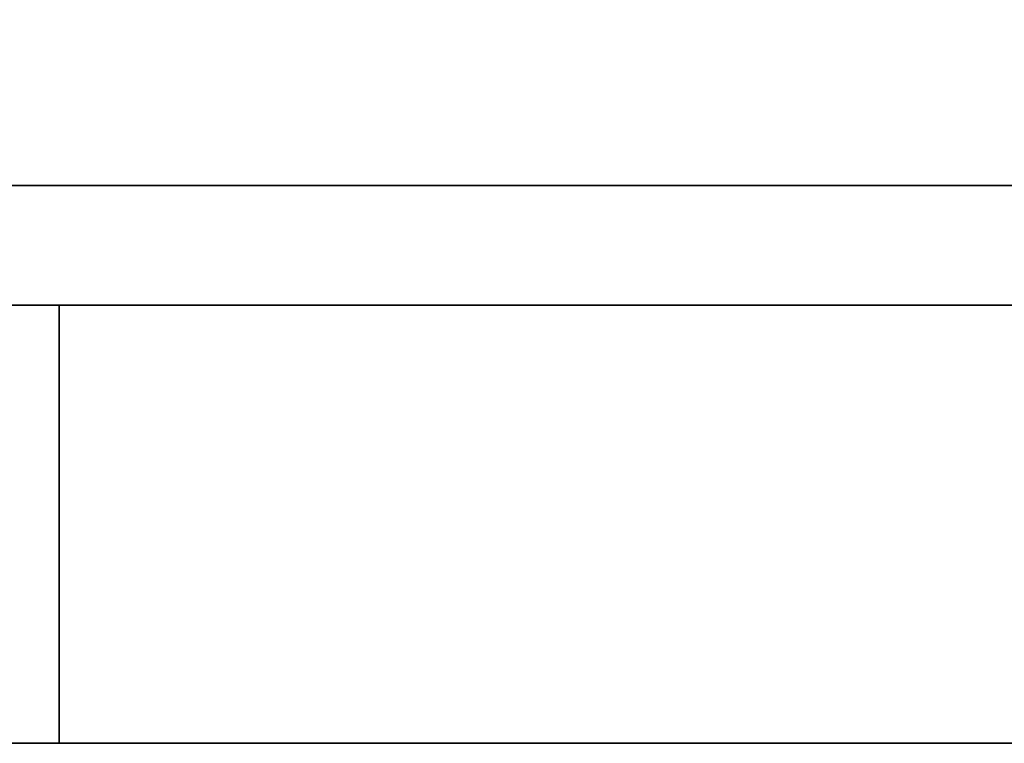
# Model space of a CAD drawing. Extents: x -272 to 272, y -165 to 165.
# Tile 162 of 256: x -78 to -56, y -165 to -148. Entities that reach past the tile are written whole.
import ezdxf

# ---------------------------------------------------------------- set-up
doc = ezdxf.new("R2010")
doc.units = 0
doc.header["$MEASUREMENT"] = 0
doc.layers.add('1', color=7, linetype='Continuous')

# ---------------------------------------------------------------- blocks, each defined once
blk = doc.blocks.new('UG_SURFACE_0')
at = {"layer": '1', "color": 253, "linetype": 'Continuous'}
for points in [[(-207.273, -152.273, -94.936), (-202.174, -147.174, -124.08), (202.174, -147.174, -124.08), (207.273, -152.273, -94.936)], [(-203.049, -148.049, 20.92), (-207.273, -152.273, -3.224), (207.273, -152.273, -3.224), (203.049, -148.049, 20.92)], [(220, -165, -94.936), (-220, -165, -94.936), (-207.273, -152.273, -94.936), (207.273, -152.273, -94.936)], [(207.273, -152.273, -3.224), (-207.273, -152.273, -3.224), (-106.648, -155, -3.224), (105.59, -155, -3.224)], [(-106.648, -155, -76.373), (105.59, -155, -76.373), (12.183, -155, -63.292), (-77.539, -155, -63.292)], [(-106.648, -155, -3.224), (-106.648, -155, -76.373), (-77.539, -155, -63.292), (-77.539, -155, -7.1)], [(105.59, -155, -3.224), (-106.648, -155, -3.224), (-77.539, -155, -7.1), (12.183, -155, -7.1)], [(105.59, -165, -76.373), (105.59, -155, -76.373), (-106.648, -155, -76.373), (-106.648, -165, -76.373)], [(12.183, -155, -7.1), (-77.539, -155, -7.1), (-77.539, -165, -7.1), (12.183, -165, -7.1)], [(-77.539, -155, -7.1), (-77.539, -155, -63.292), (-77.539, -165, -63.292), (-77.539, -165, -7.1)], [(-220, -165, -94.936), (220, -165, -94.936), (105.59, -165, -76.373), (-106.648, -165, -76.373)], [(-77.539, -165, -7.1), (-77.539, -165, -63.292), (12.183, -165, -63.292), (12.183, -165, -7.1)]]:
    blk.add_3dface(points, dxfattribs=at)
blk = doc.blocks.new('UG_SURFACE_1')
at = {"layer": '1', "color": 253, "linetype": 'Continuous'}
blk.add_3dface([(-77.539, -155, -63.292), (12.183, -155, -63.292), (12.183, -165, -63.292), (-77.539, -165, -63.292)], dxfattribs=at)

msp = doc.modelspace()

# ---------------------------------------------------------------- linework, layer by layer
at = {"layer": '1', "color": 43, "linetype": 'Continuous'}
for p, q in [((207.273, -152.273, -94.936), (-207.273, -152.273, -94.936)), ((207.273, -152.273, -3.224), (-207.273, -152.273, -3.224)), ((105.59, -155, -3.224), (-106.648, -155, -3.224)), ((-106.648, -155, -76.373), (105.59, -155, -76.373)), ((-77.539, -155, -63.292), (-77.539, -165, -63.292)), ((-77.539, -155, -63.292), (12.183, -155, -63.292)), ((-77.539, -155, -7.1), (-77.539, -165, -7.1)), ((12.183, -155, -7.1), (-77.539, -155, -7.1)), ((-77.539, -155, -7.1), (-77.539, -155, -63.292)), ((-220, -165, -94.936), (220, -165, -94.936)), ((-106.648, -165, -76.373), (105.59, -165, -76.373)), ((-77.539, -165, -7.1), (-77.539, -165, -63.292)), ((-77.539, -165, -63.292), (12.183, -165, -63.292)), ((12.183, -165, -7.1), (-77.539, -165, -7.1))]:
    msp.add_line(p, q, dxfattribs=at)

# ---------------------------------------------------------------- block references
for name in ['UG_SURFACE_0', 'UG_SURFACE_0', 'UG_SURFACE_0', 'UG_SURFACE_0', 'UG_SURFACE_0', 'UG_SURFACE_0', 'UG_SURFACE_0', 'UG_SURFACE_0', 'UG_SURFACE_0', 'UG_SURFACE_0', 'UG_SURFACE_0', 'UG_SURFACE_0', 'UG_SURFACE_0', 'UG_SURFACE_0', 'UG_SURFACE_0', 'UG_SURFACE_0', 'UG_SURFACE_0', 'UG_SURFACE_0', 'UG_SURFACE_0', 'UG_SURFACE_0', 'UG_SURFACE_0', 'UG_SURFACE_0', 'UG_SURFACE_0', 'UG_SURFACE_0', 'UG_SURFACE_0', 'UG_SURFACE_0', 'UG_SURFACE_0', 'UG_SURFACE_0', 'UG_SURFACE_0', 'UG_SURFACE_0', 'UG_SURFACE_0', 'UG_SURFACE_0', 'UG_SURFACE_0', 'UG_SURFACE_0', 'UG_SURFACE_0', 'UG_SURFACE_0', 'UG_SURFACE_0', 'UG_SURFACE_0', 'UG_SURFACE_0', 'UG_SURFACE_0', 'UG_SURFACE_0', 'UG_SURFACE_0', 'UG_SURFACE_0', 'UG_SURFACE_0', 'UG_SURFACE_0', 'UG_SURFACE_0', 'UG_SURFACE_0', 'UG_SURFACE_0', 'UG_SURFACE_0', 'UG_SURFACE_0', 'UG_SURFACE_0', 'UG_SURFACE_0', 'UG_SURFACE_0', 'UG_SURFACE_0', 'UG_SURFACE_0', 'UG_SURFACE_0', 'UG_SURFACE_0', 'UG_SURFACE_0', 'UG_SURFACE_0', 'UG_SURFACE_0', 'UG_SURFACE_0', 'UG_SURFACE_0', 'UG_SURFACE_0', 'UG_SURFACE_0', 'UG_SURFACE_0', 'UG_SURFACE_0', 'UG_SURFACE_0', 'UG_SURFACE_0', 'UG_SURFACE_0', 'UG_SURFACE_0', 'UG_SURFACE_0', 'UG_SURFACE_0', 'UG_SURFACE_0', 'UG_SURFACE_0', 'UG_SURFACE_0', 'UG_SURFACE_0', 'UG_SURFACE_0', 'UG_SURFACE_0', 'UG_SURFACE_0', 'UG_SURFACE_0', 'UG_SURFACE_0', 'UG_SURFACE_0', 'UG_SURFACE_0', 'UG_SURFACE_0', 'UG_SURFACE_0', 'UG_SURFACE_0', 'UG_SURFACE_0', 'UG_SURFACE_0', 'UG_SURFACE_0', 'UG_SURFACE_0', 'UG_SURFACE_0', 'UG_SURFACE_0', 'UG_SURFACE_0', 'UG_SURFACE_0', 'UG_SURFACE_0', 'UG_SURFACE_0', 'UG_SURFACE_0', 'UG_SURFACE_0', 'UG_SURFACE_0', 'UG_SURFACE_1', 'UG_SURFACE_1']:
    msp.add_blockref(name, (0, 0))

doc.saveas('drawing.dxf')
